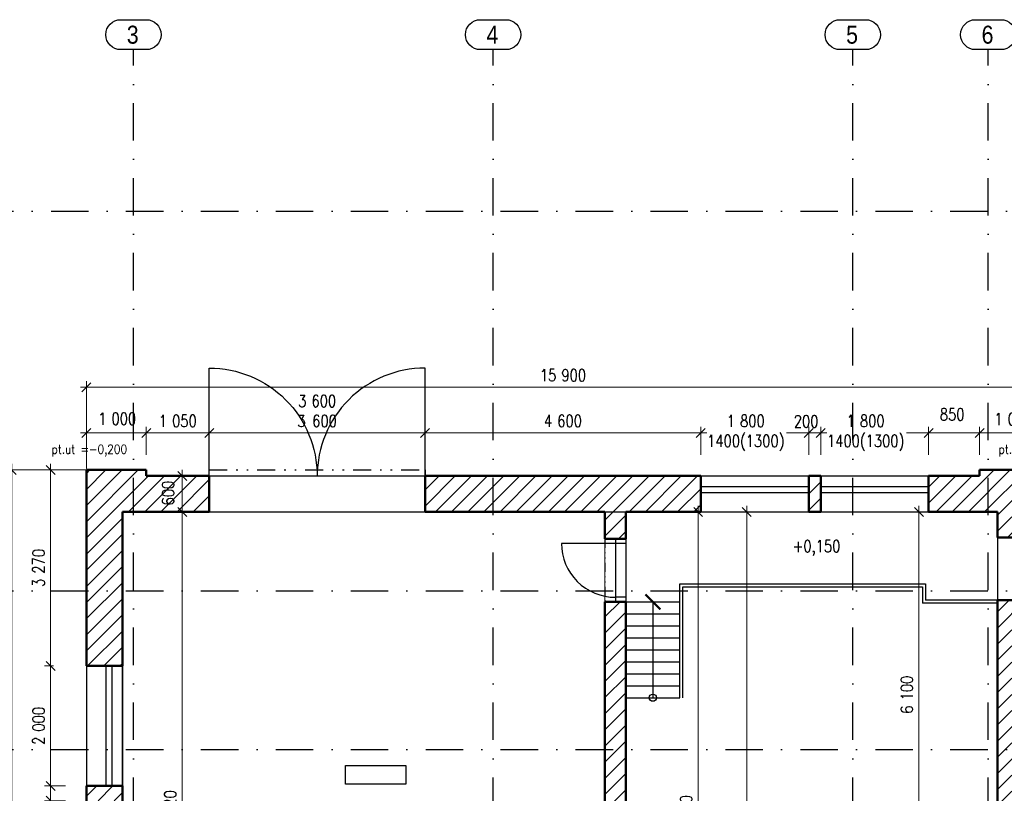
# Model space of a CAD drawing. Header units: millimetres. Extents: x -33711 to 544341, y -222428 to 596511.
# Tile 9 of 256: x 306248 to 322673, y -208178 to -195270. Entities that reach past the tile are written whole.
import ezdxf

# ---------------------------------------------------------------- set-up
doc = ezdxf.new("R2010")
doc.units = ezdxf.units.MM
doc.linetypes.add('DASHDOT', pattern=[0.5, 0.25, -0.125, 0, -0.125])
doc.linetypes.add('DIVIDE', pattern=[8, 3, -1.5, 0.25, -1.5, 0.25, -1.5])
for name, color, linetype in [('IN_C_CERCHOVANA', 7, 'DIVIDE'), ('IN_C_OSA', 6, 'DASHDOT'), ('IN_C_TENKA', 7, 'Continuous'), ('IN_TEXT', 7, 'Continuous'), ('IN_VYPLNE OTVORU', 151, 'Continuous')]:
    doc.layers.add(name, color=color, linetype=linetype)
for name, color, linetype, lineweight in [('IN_C_TLUSTA', 5, 'Continuous', 50), ('IN_KOTY', 4, 'Continuous', 13), ('IN_SRAFY', 8, 'Continuous', 9)]:
    doc.layers.add(name, color=color, linetype=linetype, lineweight=lineweight)
doc.styles.add('ARIAL', font='arial.ttf')
doc.styles.add('Koty', font='romand.shx', dxfattribs={"width": 0.8})
doc.styles.add('ROMAND', font='romand.shx', dxfattribs={"width": 0.85})
doc.dimstyles.new('IN_100', dxfattribs={"dimtxt": 200, "dimasz": 150, "dimexe": 100, "dimexo": 350, "dimgap": 100, "dimtad": 1, "dimdec": 4, "dimrnd": 5, "dimdsep": 46, "dimlunit": 6, "dimtxsty": 'Koty', "dimblk": 'OBLIQUE', "dimcen": 40, "dimdle": 100, "dimclrd": 256, "dimclrt": 7, "dimadec": 0, "dimazin": 0, "dimtfac": 1, "dimtdec": 4, "dimtmove": 1, "dimatfit": 3, "dimldrblk": 'ARCHTICK', "dimfxl": 500, "dimtolj": 1, "dimtzin": 0, "dimlwd": -1, "dimlwe": -1, "dimarcsym": 0})

# ---------------------------------------------------------------- blocks, each defined once
blk = doc.blocks.new('_Oblique')
at = {"color": 0, "linetype": 'ByBlock', "lineweight": -2}
blk.add_line((-0.5, -0.5), (0.5, 0.5), dxfattribs=at)
blk = doc.blocks.new('*D403')
at = {"layer": 'DEFPOINTS', "color": 0, "transparency": 16777216}
for p in [(323260, -201403), (307360, -202883), (323260, -203783)]:
    blk.add_point(p, dxfattribs=at)
at = {"layer": 'IN_KOTY', "color": 0, "transparency": 16777216}
for p, q in [((307360, -202533), (307360, -201303)), ((323260, -203433), (323260, -201303))]:
    blk.add_line(p, q, dxfattribs=at)
at = {"layer": 'IN_KOTY', "transparency": 16777216}
blk.add_line((307260, -201403), (323360, -201403), dxfattribs=at)
at = {"layer": 'IN_KOTY', "transparency": 16777216, "xscale": 150, "yscale": 150, "zscale": 150, "rotation": 180}
blk.add_blockref('_Oblique', (307360, -201403), dxfattribs=at)
at = {"layer": 'IN_KOTY', "transparency": 16777216, "xscale": 150, "yscale": 150, "zscale": 150}
blk.add_blockref('_Oblique', (323260, -201403), dxfattribs=at)
at = {"layer": 'IN_KOTY', "color": 7, "transparency": 16777216, "insert": (315310, -201203), "char_height": 200, "attachment_point": 5, "style": 'Koty'}
blk.add_mtext('\\A1;15\xa0900', dxfattribs=at)
blk = doc.blocks.new('_ArchTick')
at = {"color": 0, "linetype": 'ByBlock', "lineweight": 13, "const_width": 0.15}
blk.add_lwpolyline([(-0.5, -0.5), (0.5, 0.5)], dxfattribs=at)
blk = doc.blocks.new('*D452')
at = {"layer": 'DEFPOINTS', "color": 0, "transparency": 16777216}
for p in [(306115, -202783), (308360, -202783), (307360, -213403)]:
    blk.add_point(p, dxfattribs=at)
at = {"layer": 'IN_KOTY', "transparency": 16777216}
blk.add_line((306115, -213503), (306115, -202683), dxfattribs=at)
at = {"layer": 'IN_KOTY', "color": 0, "transparency": 16777216}
for p, q in [((308010, -202783), (306015, -202783)), ((307010, -213403), (306015, -213403))]:
    blk.add_line(p, q, dxfattribs=at)
at = {"layer": 'IN_KOTY', "transparency": 16777216, "xscale": 150, "yscale": 150, "zscale": 150}
for p, rotation in [((306115, -202783), 90), ((306115, -213403), 270)]:
    blk.add_blockref('_Oblique', p, dxfattribs=dict(at, rotation=rotation))
at = {"layer": 'IN_KOTY', "color": 7, "transparency": 16777216, "insert": (305915, -208093), "char_height": 200, "attachment_point": 5, "rotation": 90, "style": 'Koty'}
blk.add_mtext('\\A1;10\xa0620', dxfattribs=at)
blk = doc.blocks.new('*D407')
at = {"layer": 'DEFPOINTS', "color": 0, "transparency": 16777216}
for p in [(321410, -202165), (319610, -202883), (321410, -202883)]:
    blk.add_point(p, dxfattribs=at)
at = {"layer": 'IN_KOTY', "transparency": 16777216}
for p, q in [((319510, -202165), (319681, -202165)), ((321510, -202165), (321040, -202165))]:
    blk.add_line(p, q, dxfattribs=at)
at = {"layer": 'IN_KOTY', "color": 0, "transparency": 16777216}
for p, q in [((319610, -202533), (319610, -202065)), ((321410, -202533), (321410, -202065))]:
    blk.add_line(p, q, dxfattribs=at)
at = {"layer": 'IN_KOTY', "transparency": 16777216, "xscale": 150, "yscale": 150, "zscale": 150, "rotation": 180}
blk.add_blockref('_Oblique', (319610, -202165), dxfattribs=at)
at = {"layer": 'IN_KOTY', "transparency": 16777216, "xscale": 150, "yscale": 150, "zscale": 150}
blk.add_blockref('_Oblique', (321410, -202165), dxfattribs=at)
at = {"layer": 'IN_KOTY', "color": 7, "transparency": 16777216, "insert": (320360, -202165), "char_height": 200, "attachment_point": 5, "style": 'Koty'}
blk.add_mtext('\\A1;1\xa0800\\P1400(1300)', dxfattribs=at)
blk = doc.blocks.new('*D408')
at = {"layer": 'DEFPOINTS', "color": 0, "transparency": 16777216}
for p in [(323260, -202165), (322260, -202883), (323260, -203283)]:
    blk.add_point(p, dxfattribs=at)
at = {"layer": 'IN_KOTY', "transparency": 16777216}
blk.add_line((322160, -202165), (323360, -202165), dxfattribs=at)
at = {"layer": 'IN_KOTY', "color": 0, "transparency": 16777216}
for p, q in [((322260, -202533), (322260, -202065)), ((323260, -202933), (323260, -202065))]:
    blk.add_line(p, q, dxfattribs=at)
at = {"layer": 'IN_KOTY', "transparency": 16777216, "xscale": 150, "yscale": 150, "zscale": 150, "rotation": 180}
blk.add_blockref('_Oblique', (322260, -202165), dxfattribs=at)
at = {"layer": 'IN_KOTY', "transparency": 16777216, "xscale": 150, "yscale": 150, "zscale": 150}
blk.add_blockref('_Oblique', (323260, -202165), dxfattribs=at)
at = {"layer": 'IN_KOTY', "color": 7, "transparency": 16777216, "insert": (322822, -201934), "char_height": 200, "attachment_point": 5, "style": 'Koty'}
blk.add_mtext('\\A1;1\xa0000', dxfattribs=at)
blk = doc.blocks.new('*D409')
at = {"layer": 'DEFPOINTS', "color": 0, "transparency": 16777216}
for p in [(322260, -202165), (321410, -202883), (322260, -202883)]:
    blk.add_point(p, dxfattribs=at)
at = {"layer": 'IN_KOTY', "transparency": 16777216}
blk.add_line((321310, -202165), (322360, -202165), dxfattribs=at)
at = {"layer": 'IN_KOTY', "color": 0, "transparency": 16777216}
for p, q in [((321410, -202533), (321410, -202065)), ((322260, -202533), (322260, -202065))]:
    blk.add_line(p, q, dxfattribs=at)
at = {"layer": 'IN_KOTY', "transparency": 16777216, "xscale": 150, "yscale": 150, "zscale": 150, "rotation": 180}
blk.add_blockref('_Oblique', (321410, -202165), dxfattribs=at)
at = {"layer": 'IN_KOTY', "transparency": 16777216, "xscale": 150, "yscale": 150, "zscale": 150}
blk.add_blockref('_Oblique', (322260, -202165), dxfattribs=at)
at = {"layer": 'IN_KOTY', "color": 7, "transparency": 16777216, "insert": (321803, -201856), "char_height": 200, "attachment_point": 5, "style": 'Koty'}
blk.add_mtext('\\A1;850', dxfattribs=at)
blk = doc.blocks.new('*D410')
at = {"layer": 'DEFPOINTS', "color": 0, "transparency": 16777216}
for p in [(319410, -202165), (319410, -202883), (319610, -202883)]:
    blk.add_point(p, dxfattribs=at)
at = {"layer": 'IN_KOTY', "transparency": 16777216}
blk.add_line((319710, -202165), (319310, -202165), dxfattribs=at)
at = {"layer": 'IN_KOTY', "color": 0, "transparency": 16777216}
for p, q in [((319410, -202533), (319410, -202065)), ((319610, -202533), (319610, -202065))]:
    blk.add_line(p, q, dxfattribs=at)
at = {"layer": 'IN_KOTY', "transparency": 16777216, "xscale": 150, "yscale": 150, "zscale": 150, "rotation": 180}
blk.add_blockref('_Oblique', (319410, -202165), dxfattribs=at)
at = {"layer": 'IN_KOTY', "transparency": 16777216, "xscale": 150, "yscale": 150, "zscale": 150}
blk.add_blockref('_Oblique', (319610, -202165), dxfattribs=at)
at = {"layer": 'IN_KOTY', "color": 7, "transparency": 16777216, "insert": (319367, -201972), "char_height": 200, "attachment_point": 5, "style": 'Koty'}
blk.add_mtext('\\A1;200', dxfattribs=at)
blk = doc.blocks.new('*D480')
at = {"layer": 'DEFPOINTS', "color": 0, "transparency": 16777216}
for p in [(317610, -202165), (317610, -202883), (319410, -202883)]:
    blk.add_point(p, dxfattribs=at)
at = {"layer": 'IN_KOTY', "transparency": 16777216}
for p, q in [((317510, -202165), (317681, -202165)), ((319510, -202165), (319040, -202165))]:
    blk.add_line(p, q, dxfattribs=at)
at = {"layer": 'IN_KOTY', "color": 0, "transparency": 16777216}
for p, q in [((317610, -202533), (317610, -202065)), ((319410, -202533), (319410, -202065))]:
    blk.add_line(p, q, dxfattribs=at)
at = {"layer": 'IN_KOTY', "transparency": 16777216, "xscale": 150, "yscale": 150, "zscale": 150, "rotation": 180}
blk.add_blockref('_Oblique', (317610, -202165), dxfattribs=at)
at = {"layer": 'IN_KOTY', "transparency": 16777216, "xscale": 150, "yscale": 150, "zscale": 150}
blk.add_blockref('_Oblique', (319410, -202165), dxfattribs=at)
at = {"layer": 'IN_KOTY', "color": 7, "transparency": 16777216, "insert": (318360, -202165), "char_height": 200, "attachment_point": 5, "style": 'Koty'}
blk.add_mtext('\\A1;1\xa0800\\P1400(1300)', dxfattribs=at)
blk = doc.blocks.new('*D481')
at = {"layer": 'DEFPOINTS', "color": 0, "transparency": 16777216}
for p in [(313010, -202165), (313010, -202883), (317610, -202883)]:
    blk.add_point(p, dxfattribs=at)
at = {"layer": 'IN_KOTY', "transparency": 16777216}
blk.add_line((317710, -202165), (312910, -202165), dxfattribs=at)
at = {"layer": 'IN_KOTY', "color": 0, "transparency": 16777216}
for p, q in [((313010, -202533), (313010, -202065)), ((317610, -202533), (317610, -202065))]:
    blk.add_line(p, q, dxfattribs=at)
at = {"layer": 'IN_KOTY', "transparency": 16777216, "xscale": 150, "yscale": 150, "zscale": 150, "rotation": 180}
blk.add_blockref('_Oblique', (313010, -202165), dxfattribs=at)
at = {"layer": 'IN_KOTY', "transparency": 16777216, "xscale": 150, "yscale": 150, "zscale": 150}
blk.add_blockref('_Oblique', (317610, -202165), dxfattribs=at)
at = {"layer": 'IN_KOTY', "color": 7, "transparency": 16777216, "insert": (315310, -201965), "char_height": 200, "attachment_point": 5, "style": 'Koty'}
blk.add_mtext('\\A1;4\xa0600', dxfattribs=at)
blk = doc.blocks.new('*D482')
at = {"layer": 'DEFPOINTS', "color": 0, "transparency": 16777216}
for p in [(309410, -202165), (309410, -202883), (313010, -202883)]:
    blk.add_point(p, dxfattribs=at)
at = {"layer": 'IN_KOTY', "transparency": 16777216}
blk.add_line((313110, -202165), (309310, -202165), dxfattribs=at)
at = {"layer": 'IN_KOTY', "color": 0, "transparency": 16777216}
for p, q in [((309410, -202533), (309410, -202065)), ((313010, -202533), (313010, -202065))]:
    blk.add_line(p, q, dxfattribs=at)
at = {"layer": 'IN_KOTY', "transparency": 16777216, "xscale": 150, "yscale": 150, "zscale": 150, "rotation": 180}
blk.add_blockref('_Oblique', (309410, -202165), dxfattribs=at)
at = {"layer": 'IN_KOTY', "transparency": 16777216, "xscale": 150, "yscale": 150, "zscale": 150}
blk.add_blockref('_Oblique', (313010, -202165), dxfattribs=at)
at = {"layer": 'IN_KOTY', "color": 7, "transparency": 16777216, "insert": (311210, -201799), "char_height": 200, "attachment_point": 5, "style": 'Koty'}
blk.add_mtext('\\A1;3\xa0600\\P3 600', dxfattribs=at)
blk = doc.blocks.new('*D483')
at = {"layer": 'DEFPOINTS', "color": 0, "transparency": 16777216}
for p in [(308360, -202165), (308360, -202883), (309410, -202883)]:
    blk.add_point(p, dxfattribs=at)
at = {"layer": 'IN_KOTY', "transparency": 16777216}
blk.add_line((309510, -202165), (308260, -202165), dxfattribs=at)
at = {"layer": 'IN_KOTY', "color": 0, "transparency": 16777216}
for p, q in [((308360, -202533), (308360, -202065)), ((309410, -202533), (309410, -202065))]:
    blk.add_line(p, q, dxfattribs=at)
at = {"layer": 'IN_KOTY', "transparency": 16777216, "xscale": 150, "yscale": 150, "zscale": 150, "rotation": 180}
blk.add_blockref('_Oblique', (308360, -202165), dxfattribs=at)
at = {"layer": 'IN_KOTY', "transparency": 16777216, "xscale": 150, "yscale": 150, "zscale": 150}
blk.add_blockref('_Oblique', (309410, -202165), dxfattribs=at)
at = {"layer": 'IN_KOTY', "color": 7, "transparency": 16777216, "insert": (308885, -201965), "char_height": 200, "attachment_point": 5, "style": 'Koty'}
blk.add_mtext('\\A1;1\xa0050', dxfattribs=at)
blk = doc.blocks.new('*D484')
at = {"layer": 'DEFPOINTS', "color": 0, "transparency": 16777216}
for p in [(307360, -202165), (308360, -202883), (307360, -203107)]:
    blk.add_point(p, dxfattribs=at)
at = {"layer": 'IN_KOTY', "transparency": 16777216}
blk.add_line((308460, -202165), (307260, -202165), dxfattribs=at)
at = {"layer": 'IN_KOTY', "color": 0, "transparency": 16777216}
for p, q in [((307360, -202757), (307360, -202065)), ((308360, -202533), (308360, -202065))]:
    blk.add_line(p, q, dxfattribs=at)
at = {"layer": 'IN_KOTY', "transparency": 16777216, "xscale": 150, "yscale": 150, "zscale": 150, "rotation": 180}
blk.add_blockref('_Oblique', (307360, -202165), dxfattribs=at)
at = {"layer": 'IN_KOTY', "transparency": 16777216, "xscale": 150, "yscale": 150, "zscale": 150}
blk.add_blockref('_Oblique', (308360, -202165), dxfattribs=at)
at = {"layer": 'IN_KOTY', "color": 7, "transparency": 16777216, "insert": (307874, -201927), "char_height": 200, "attachment_point": 5, "style": 'Koty'}
blk.add_mtext('\\A1;1\xa0000', dxfattribs=at)
blk = doc.blocks.new('*D488')
at = {"layer": 'DEFPOINTS', "color": 0, "transparency": 16777216}
for p in [(306764, -208053), (307360, -208053), (307360, -208303)]:
    blk.add_point(p, dxfattribs=at)
at = {"layer": 'IN_KOTY', "color": 0, "transparency": 16777216}
for p, q in [((307010, -208053), (306664, -208053)), ((307010, -208303), (306664, -208303))]:
    blk.add_line(p, q, dxfattribs=at)
at = {"layer": 'IN_KOTY', "transparency": 16777216}
blk.add_line((306764, -208403), (306764, -207953), dxfattribs=at)
at = {"layer": 'IN_KOTY', "transparency": 16777216, "xscale": 150, "yscale": 150, "zscale": 150}
for p, rotation in [((306764, -208053), 90), ((306764, -208303), 270)]:
    blk.add_blockref('_Oblique', p, dxfattribs=dict(at, rotation=rotation))
at = {"layer": 'IN_KOTY', "color": 7, "transparency": 16777216, "insert": (307010, -208671), "char_height": 200, "attachment_point": 5, "rotation": 90, "style": 'Koty'}
blk.add_mtext('\\A1;250', dxfattribs=at)
blk = doc.blocks.new('*D489')
at = {"layer": 'DEFPOINTS', "color": 0, "transparency": 16777216}
for p in [(306764, -206053), (307162, -206053), (307360, -208053)]:
    blk.add_point(p, dxfattribs=at)
at = {"layer": 'IN_KOTY', "transparency": 16777216}
blk.add_line((306764, -208153), (306764, -205953), dxfattribs=at)
at = {"layer": 'IN_KOTY', "color": 0, "transparency": 16777216}
for p, q in [((306812, -206053), (306664, -206053)), ((307010, -208053), (306664, -208053))]:
    blk.add_line(p, q, dxfattribs=at)
at = {"layer": 'IN_KOTY', "transparency": 16777216, "xscale": 150, "yscale": 150, "zscale": 150}
for p, rotation in [((306764, -206053), 90), ((306764, -208053), 270)]:
    blk.add_blockref('_Oblique', p, dxfattribs=dict(at, rotation=rotation))
at = {"layer": 'IN_KOTY', "color": 7, "transparency": 16777216, "insert": (306564, -207053), "char_height": 200, "attachment_point": 5, "rotation": 90, "style": 'Koty'}
blk.add_mtext('\\A1;2\xa0000', dxfattribs=at)
blk = doc.blocks.new('*D490')
at = {"layer": 'DEFPOINTS', "color": 0, "transparency": 16777216}
for p in [(306764, -202783), (307360, -202783), (307162, -206053)]:
    blk.add_point(p, dxfattribs=at)
at = {"layer": 'IN_KOTY', "transparency": 16777216}
blk.add_line((306764, -206153), (306764, -202683), dxfattribs=at)
at = {"layer": 'IN_KOTY', "color": 0, "transparency": 16777216}
for p, q in [((307010, -202783), (306664, -202783)), ((306812, -206053), (306664, -206053))]:
    blk.add_line(p, q, dxfattribs=at)
at = {"layer": 'IN_KOTY', "transparency": 16777216, "xscale": 150, "yscale": 150, "zscale": 150}
for p, rotation in [((306764, -202783), 90), ((306764, -206053), 270)]:
    blk.add_blockref('_Oblique', p, dxfattribs=dict(at, rotation=rotation))
at = {"layer": 'IN_KOTY', "color": 7, "transparency": 16777216, "insert": (306564, -204418), "char_height": 200, "attachment_point": 5, "rotation": 90, "style": 'Koty'}
blk.add_mtext('\\A1;3\xa0270', dxfattribs=at)
blk = doc.blocks.new('*D491')
at = {"layer": 'DEFPOINTS', "color": 0, "transparency": 16777216}
for p in [(307960, -203483), (316010, -203483), (316010, -212199)]:
    blk.add_point(p, dxfattribs=at)
at = {"layer": 'IN_KOTY', "color": 0, "transparency": 16777216}
for p, q in [((307960, -203833), (307960, -212299)), ((316010, -203833), (316010, -212299))]:
    blk.add_line(p, q, dxfattribs=at)
at = {"layer": 'IN_KOTY', "transparency": 16777216}
blk.add_line((307860, -212199), (316110, -212199), dxfattribs=at)
at = {"layer": 'IN_KOTY', "transparency": 16777216, "xscale": 150, "yscale": 150, "zscale": 150, "rotation": 180}
blk.add_blockref('_Oblique', (307960, -212199), dxfattribs=at)
at = {"layer": 'IN_KOTY', "transparency": 16777216, "xscale": 150, "yscale": 150, "zscale": 150}
blk.add_blockref('_Oblique', (316010, -212199), dxfattribs=at)
at = {"layer": 'IN_KOTY', "color": 7, "transparency": 16777216, "insert": (311985, -211999), "char_height": 200, "attachment_point": 5, "style": 'Koty'}
blk.add_mtext('\\A1;8\xa0050', dxfattribs=at)
blk = doc.blocks.new('*D492')
at = {"layer": 'DEFPOINTS', "color": 0, "transparency": 16777216}
for p in [(316010, -203483), (316360, -210322), (316360, -212199)]:
    blk.add_point(p, dxfattribs=at)
at = {"layer": 'IN_KOTY', "color": 0, "transparency": 16777216}
for p, q in [((316010, -203833), (316010, -212299)), ((316360, -210672), (316360, -212299))]:
    blk.add_line(p, q, dxfattribs=at)
at = {"layer": 'IN_KOTY', "transparency": 16777216}
for p, q in [((315910, -212199), (316460, -212199)), ((316185, -212199), (316350, -212749)), ((316350, -212749), (316911, -212749))]:
    blk.add_line(p, q, dxfattribs=at)
at = {"layer": 'IN_KOTY', "transparency": 16777216, "xscale": 150, "yscale": 150, "zscale": 150, "rotation": 180}
blk.add_blockref('_Oblique', (316010, -212199), dxfattribs=at)
at = {"layer": 'IN_KOTY', "transparency": 16777216, "xscale": 150, "yscale": 150, "zscale": 150}
blk.add_blockref('_Oblique', (316360, -212199), dxfattribs=at)
at = {"layer": 'IN_KOTY', "color": 7, "transparency": 16777216, "insert": (316631, -212549), "char_height": 200, "attachment_point": 5, "style": 'Koty'}
blk.add_mtext('\\A1;350', dxfattribs=at)
blk = doc.blocks.new('*D494')
at = {"layer": 'DEFPOINTS', "color": 0, "transparency": 16777216}
for p in [(307960, -203483), (307960, -213403), (308960, -213403)]:
    blk.add_point(p, dxfattribs=at)
at = {"layer": 'IN_KOTY', "color": 0, "transparency": 16777216}
for p, q in [((308310, -203483), (309060, -203483)), ((308310, -213403), (309060, -213403))]:
    blk.add_line(p, q, dxfattribs=at)
at = {"layer": 'IN_KOTY', "transparency": 16777216}
blk.add_line((308960, -203383), (308960, -213503), dxfattribs=at)
at = {"layer": 'IN_KOTY', "transparency": 16777216, "xscale": 150, "yscale": 150, "zscale": 150}
for p, rotation in [((308960, -203483), 90), ((308960, -213403), 270)]:
    blk.add_blockref('_Oblique', p, dxfattribs=dict(at, rotation=rotation))
at = {"layer": 'IN_KOTY', "color": 7, "transparency": 16777216, "insert": (308760, -208443), "char_height": 200, "attachment_point": 5, "rotation": 90, "style": 'Koty'}
blk.add_mtext('\\A1;9\xa0920', dxfattribs=at)
blk = doc.blocks.new('*D495')
at = {"layer": 'DEFPOINTS', "color": 0, "transparency": 16777216}
for p in [(308360, -202883), (308960, -202883), (307960, -203483)]:
    blk.add_point(p, dxfattribs=at)
at = {"layer": 'IN_KOTY', "transparency": 16777216}
blk.add_line((308960, -203583), (308960, -202783), dxfattribs=at)
at = {"layer": 'IN_KOTY', "color": 0, "transparency": 16777216}
for p, q in [((308710, -202883), (309060, -202883)), ((308310, -203483), (309060, -203483))]:
    blk.add_line(p, q, dxfattribs=at)
at = {"layer": 'IN_KOTY', "transparency": 16777216, "xscale": 150, "yscale": 150, "zscale": 150}
for p, rotation in [((308960, -202883), 90), ((308960, -203483), 270)]:
    blk.add_blockref('_Oblique', p, dxfattribs=dict(at, rotation=rotation))
at = {"layer": 'IN_KOTY', "color": 7, "transparency": 16777216, "insert": (308723, -203169), "char_height": 200, "attachment_point": 5, "rotation": 90, "style": 'Koty'}
blk.add_mtext('\\A1;600', dxfattribs=at)
blk = doc.blocks.new('*D497')
at = {"layer": 'DEFPOINTS', "color": 0, "transparency": 16777216}
for p in [(316360, -203483), (316360, -213703), (317566, -213703)]:
    blk.add_point(p, dxfattribs=at)
at = {"layer": 'IN_KOTY', "color": 0, "transparency": 16777216}
for p, q in [((316710, -203483), (317666, -203483)), ((316710, -213703), (317666, -213703))]:
    blk.add_line(p, q, dxfattribs=at)
at = {"layer": 'IN_KOTY', "transparency": 16777216}
blk.add_line((317566, -203383), (317566, -213803), dxfattribs=at)
at = {"layer": 'IN_KOTY', "transparency": 16777216, "xscale": 150, "yscale": 150, "zscale": 150}
for p, rotation in [((317566, -203483), 90), ((317566, -213703), 270)]:
    blk.add_blockref('_Oblique', p, dxfattribs=dict(at, rotation=rotation))
at = {"layer": 'IN_KOTY', "color": 7, "transparency": 16777216, "insert": (317366, -208593), "char_height": 200, "attachment_point": 5, "rotation": 90, "style": 'Koty'}
blk.add_mtext('\\A1;10\xa0220', dxfattribs=at)
blk = doc.blocks.new('*D499')
at = {"layer": 'DEFPOINTS', "color": 0, "transparency": 16777216}
for p in [(316360, -203483), (316360, -217483), (318376, -217483)]:
    blk.add_point(p, dxfattribs=at)
at = {"layer": 'IN_KOTY', "color": 0, "transparency": 16777216}
for p, q in [((316710, -203483), (318476, -203483)), ((316710, -217483), (318476, -217483))]:
    blk.add_line(p, q, dxfattribs=at)
at = {"layer": 'IN_KOTY', "transparency": 16777216}
blk.add_line((318376, -203383), (318376, -217583), dxfattribs=at)
at = {"layer": 'IN_KOTY', "transparency": 16777216, "xscale": 150, "yscale": 150, "zscale": 150}
for p, rotation in [((318376, -203483), 90), ((318376, -217483), 270)]:
    blk.add_blockref('_Oblique', p, dxfattribs=dict(at, rotation=rotation))
at = {"layer": 'IN_KOTY', "color": 7, "transparency": 16777216, "insert": (318176, -210483), "char_height": 200, "attachment_point": 5, "rotation": 90, "style": 'Koty'}
blk.add_mtext('\\A1;14\xa0000', dxfattribs=at)
blk = doc.blocks.new('*D501')
at = {"layer": 'DEFPOINTS', "color": 0, "transparency": 16777216}
for p in [(307960, -203483), (322560, -203483), (322560, -211404)]:
    blk.add_point(p, dxfattribs=at)
at = {"layer": 'IN_KOTY', "color": 0, "transparency": 16777216}
for p, q in [((307960, -203833), (307960, -211504)), ((322560, -203833), (322560, -211504))]:
    blk.add_line(p, q, dxfattribs=at)
at = {"layer": 'IN_KOTY', "transparency": 16777216}
blk.add_line((307860, -211404), (322660, -211404), dxfattribs=at)
at = {"layer": 'IN_KOTY', "transparency": 16777216, "xscale": 150, "yscale": 150, "zscale": 150, "rotation": 180}
blk.add_blockref('_Oblique', (307960, -211404), dxfattribs=at)
at = {"layer": 'IN_KOTY', "transparency": 16777216, "xscale": 150, "yscale": 150, "zscale": 150}
blk.add_blockref('_Oblique', (322560, -211404), dxfattribs=at)
at = {"layer": 'IN_KOTY', "color": 7, "transparency": 16777216, "insert": (315260, -211204), "char_height": 200, "attachment_point": 5, "style": 'Koty'}
blk.add_mtext('\\A1;14\xa0600', dxfattribs=at)
blk = doc.blocks.new('*D502')
at = {"layer": 'DEFPOINTS', "color": 0, "transparency": 16777216}
for p in [(321248, -203483), (322560, -203483), (322560, -209583)]:
    blk.add_point(p, dxfattribs=at)
at = {"layer": 'IN_KOTY', "color": 0, "transparency": 16777216}
for p, q in [((322210, -203483), (321148, -203483)), ((322210, -209583), (321148, -209583))]:
    blk.add_line(p, q, dxfattribs=at)
at = {"layer": 'IN_KOTY', "transparency": 16777216}
blk.add_line((321248, -209683), (321248, -203383), dxfattribs=at)
at = {"layer": 'IN_KOTY', "transparency": 16777216, "xscale": 150, "yscale": 150, "zscale": 150}
for p, rotation in [((321248, -203483), 90), ((321248, -209583), 270)]:
    blk.add_blockref('_Oblique', p, dxfattribs=dict(at, rotation=rotation))
at = {"layer": 'IN_KOTY', "color": 7, "transparency": 16777216, "insert": (321048, -206533), "char_height": 200, "attachment_point": 5, "rotation": 90, "style": 'Koty'}
blk.add_mtext('\\A1;6\xa0100', dxfattribs=at)

msp = doc.modelspace()

# ---------------------------------------------------------------- hatches: boundary and pattern name
at = {"layer": 'IN_SRAFY'}
h = msp.add_hatch(dxfattribs=at)
h.set_pattern_fill('ANSI31', scale=60, style=0)
h.set_pattern_definition([(45, (200164.81, -209815.08), (-134.70384, 134.70384), [])])
h.paths.add_polyline_path([(326935.47666, -204707.64464, 1), (329935.47666, -204707.64464, 1)], flags=0)
h.paths.add_polyline_path([(307960.47666, -210302.64464), (307360.47666, -210302.64464), (307360.47666, -213402.64464), (307960.47666, -213402.64464)])
h.paths.add_polyline_path([(307960.47666, -208052.64464), (307360.47666, -208052.64464), (307360.47666, -208302.64464), (307960.47666, -208302.64464)])
h.paths.add_polyline_path([(309410.47666, -202882.64464), (308360.47666, -202882.64464), (308360.47666, -202782.64464), (307360.47666, -202782.64464), (307360.47666, -206052.64464), (307960.47666, -206052.64464), (307960.47666, -203482.64464), (309410.47666, -203482.64464)])
h.paths.add_polyline_path([(317610.47666, -202882.64464), (313010.47666, -202882.64464), (313010.47666, -203482.64464), (316010.47666, -203482.64464), (316360.47666, -203482.64464), (317610.47666, -203482.64464)])
h.paths.add_polyline_path([(323260.47666, -202782.64464), (322260.47666, -202782.64464), (322260.47666, -202882.64464), (321410.47666, -202882.64464), (321410.47666, -203482.64464), (322560.47666, -203482.64464), (322560.47658, -203907.64464), (323160.47666, -203907.64464), (323160.47666, -203782.64464), (323260.47666, -203782.64464)])
h.paths.add_polyline_path([(323160.47666, -204957.64464), (322560.47638, -204957.64464), (322560.47548, -209582.64453), (323160.47666, -209582.64464)])
h.paths.add_polyline_path([(319610.47666, -202882.64464), (319410.47666, -202882.64464), (319410.47666, -203482.64464), (319610.47666, -203482.64464)])
h.paths.add_polyline_path([(316360.47666, -204982.64464), (316010.47666, -204982.64464), (316010.47666, -213402.64464), (316010.47666, -213702.64464), (316360.47666, -213702.64464)])
h.paths.add_polyline_path([(316360.47666, -203482.64464), (316010.47666, -203482.64464), (316010.47666, -203932.64464), (316360.47666, -203932.64464)])
h.paths.add_polyline_path([(316010.47666, -213402.64464), (311270.47388, -213402.64464), (311270.47388, -213702.64464), (316010.47666, -213702.64464)])
h.paths.add_polyline_path([(330160.47666, -202982.64464), (326710.47666, -202982.64464), (326710.47666, -206432.64464), (330160.47666, -206432.64464)])
h.paths.add_polyline_path([(326935.47666, -204707.64464, -1), (329935.47666, -204707.64464, -1)], flags=16)
h.paths.add_polyline_path([(327798.02783, -204748.00191), (328343.89345, -204748.00191), (328343.89345, -204294.64584), (327798.02783, -204294.64584)], flags=8)
h.paths.add_polyline_path([(327779.94373, -205216.16435), (328746.24045, -205216.16435), (328746.24045, -204762.80828), (327779.94373, -204762.80828)], flags=8)
h.paths.add_polyline_path([(328430.29824, -204663.63598), (329366.72681, -204663.63598), (329366.72681, -204410.06455), (328430.29824, -204410.06455)], flags=8)
h.paths.add_polyline_path([(327393.72179, -203918.43957), (329168.72179, -203918.43957), (329168.72179, -203693.43957), (327393.72179, -203693.43957)], flags=8)
h.paths.add_polyline_path([(326430.83381, -205887.78644), (327345.11952, -205887.78644), (327345.11952, -205587.78644), (326430.83381, -205587.78644)], flags=25)
h.paths.add_polyline_path([(326430.83381, -205887.78644), (327345.11952, -205887.78644), (327345.11952, -205587.78644), (326430.83381, -205587.78644)], flags=25)
h.paths.add_polyline_path([(327798.02783, -204748.00191), (328343.89345, -204748.00191), (328343.89345, -204294.64584), (327798.02783, -204294.64584)], flags=8)
h.paths.add_polyline_path([(327779.94373, -205216.16435), (328746.24045, -205216.16435), (328746.24045, -204762.80828), (327779.94373, -204762.80828)], flags=8)
h.paths.add_polyline_path([(328430.29824, -204663.63598), (329366.72681, -204663.63598), (329366.72681, -204410.06455), (328430.29824, -204410.06455)], flags=8)
h.paths.add_polyline_path([(327393.72179, -203918.43957), (329168.72179, -203918.43957), (329168.72179, -203693.43957), (327393.72179, -203693.43957)], flags=8)

# ---------------------------------------------------------------- linework, layer by layer
at = {"layer": 'IN_C_CERCHOVANA', "ltscale": 50}
msp.add_line((316010.47666, -203932.64464), (316010.47666, -204982.64464), dxfattribs=at)
at = {"layer": 'IN_C_CERCHOVANA', "ltscale": 100}
msp.add_lwpolyline([(309410.47666, -202882.64464), (309410.47666, -202782.64464), (313010.47666, -202782.64464), (313010.47666, -202882.64464)], dxfattribs=at)
at = {"layer": 'IN_C_OSA', "color": 4, "ltscale": 2500}
for p, q in [((308145.47557, -221038.80846), (308145.47557, -195770.00773)), ((314145.47557, -221038.80846), (314145.47557, -195770.00773)), ((320145.47557, -221038.80846), (320145.47557, -195770.00773)), ((322405.47557, -221038.80846), (322405.47557, -195770.00773)), ((295519.51551, -198462.64377), (356092.68823, -198462.64377)), ((295519.51551, -204797.64377), (356092.68823, -204797.64377)), ((295519.51551, -207447.64377), (356092.68823, -207447.64377))]:
    msp.add_line(p, q, dxfattribs=at)
at = {"layer": 'IN_C_OSA', "color": 4, "linetype": 'ByBlock'}
for points in [[(307934.22068, -195770.00773, -1), (307934.22068, -195270.00773), (308356.73045, -195270.00773, -1), (308356.73045, -195770.00773)], [(313934.22068, -195770.00773, -1), (313934.22068, -195270.00773), (314356.73045, -195270.00773, -1), (314356.73045, -195770.00773)], [(319934.22068, -195770.00773, -1), (319934.22068, -195270.00773), (320356.73045, -195270.00773, -1), (320356.73045, -195770.00773)], [(322194.22068, -195770.00773, -1), (322194.22068, -195270.00773), (322616.73045, -195270.00773, -1), (322616.73045, -195770.00773)]]:
    msp.add_lwpolyline(points, format="xyb", close=True, dxfattribs=at)
at = {"layer": 'IN_C_TENKA'}
for p, q in [((309410.47666, -202882.64464), (313010.47666, -202882.64464)), ((317610.47666, -202882.64464), (319410.47666, -202882.64464)), ((319610.47666, -202882.64464), (321410.47666, -202882.64464)), ((309410.47666, -203482.64464), (313010.47666, -203482.64464)), ((316010.47666, -203482.64464), (316360.47666, -203482.64464)), ((317610.47666, -203482.64464), (319410.47666, -203482.64464)), ((319610.47666, -203482.64464), (321410.47666, -203482.64464)), ((322560.47658, -203907.64464), (322560.47638, -204957.64464)), ((317260.47664, -206582.64464), (317260.47663, -204682.64473)), ((317260.47666, -204682.64473), (321360.47643, -204682.6454)), ((317310.47664, -206582.64464), (317310.47663, -204732.65617)), ((317310.47663, -204732.65617), (321310.47643, -204733.57094)), ((321310.47643, -204733.57094), (321310.47637, -205007.64442)), ((321360.47643, -204682.6454), (321360.47638, -204957.64441)), ((316360.47666, -204982.64464), (317260.47666, -204982.64464)), ((322560.47638, -204957.64464), (321360.47638, -204957.64441)), ((322560.47637, -205007.64464), (321310.47637, -205007.64442)), ((316360.47666, -205182.64464), (317260.47666, -205182.64464)), ((316360.47666, -205382.64464), (317260.47666, -205382.64464)), ((316360.47666, -205582.64464), (317260.47666, -205582.64464)), ((316360.47666, -205782.64464), (317260.47666, -205782.64464)), ((307360.47666, -206052.64464), (307360.47666, -208052.64464)), ((307960.47666, -206052.64464), (307960.47666, -208052.64464)), ((316360.47666, -205982.64464), (317260.47666, -205982.64464)), ((316360.47666, -206182.64464), (317260.47666, -206182.64464)), ((316360.47666, -206382.64464), (317260.47666, -206382.64464)), ((316360.47666, -206582.64464), (317260.47666, -206582.64464))]:
    msp.add_line(p, q, dxfattribs=at)
for points in [[(309410.47666, -202882.64464), (309410.47666, -201082.64464, -0.4142135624), (311210.47666, -202882.64464)], [(313010.47666, -202882.64464), (313010.47666, -201082.64464, 0.4142135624), (311210.47666, -202882.64464)]]:
    msp.add_lwpolyline(points, format="xyb", dxfattribs=at)
msp.add_circle((316810.47666, -206582.64464), 60, dxfattribs=at)
at = {"layer": 'IN_C_TLUSTA'}
for p, q in [((307360.47666, -206052.64464), (307360.47666, -202782.64464)), ((307360.47666, -202782.64464), (308360.47666, -202782.64464)), ((308360.47666, -202882.64464), (308360.47666, -202782.64464)), ((322260.47666, -202782.64464), (322260.47666, -202882.64464)), ((322260.47666, -202782.64464), (323260.47666, -202782.64464)), ((308360.47666, -202882.64464), (309410.47666, -202882.64464)), ((309410.47666, -203482.64464), (309410.47666, -202882.64464)), ((313010.47666, -203482.64464), (313010.47666, -202882.64464)), ((313010.47666, -202882.64464), (317610.47666, -202882.64464)), ((317610.47666, -203482.64464), (317610.47666, -202882.64464)), ((319410.47666, -203482.64464), (319410.47666, -202882.64464)), ((319410.47666, -202882.64464), (319610.47666, -202882.64464)), ((319610.47666, -203482.64464), (319610.47666, -202882.64464)), ((321410.47666, -203482.64464), (321410.47666, -202882.64464)), ((321410.47666, -202882.64464), (322260.47666, -202882.64464)), ((307960.47666, -206052.64464), (307960.47666, -203482.64464)), ((307960.47666, -203482.64464), (309410.47666, -203482.64464)), ((313010.47666, -203482.64464), (316010.47666, -203482.64464)), ((316010.47666, -203932.64464), (316010.47666, -203482.64464)), ((316360.47666, -203932.64464), (316360.47666, -203482.64464)), ((316360.47666, -203482.64464), (317610.47666, -203482.64464)), ((319410.47666, -203482.64464), (319610.47666, -203482.64464)), ((321410.47666, -203482.64464), (322560.47666, -203482.64464)), ((322560.47666, -203482.64464), (322560.47658, -203907.64464)), ((316010.47666, -203932.64464), (316360.47666, -203932.64464)), ((322560.47658, -203907.64464), (323160.47666, -203907.64464)), ((316010.47666, -213402.64464), (316010.47666, -204982.64464)), ((316010.47666, -204982.64464), (316360.47666, -204982.64464)), ((316360.47666, -213702.64464), (316360.47666, -204982.64464)), ((322560.47638, -204957.64464), (322560.47548, -209582.64453)), ((322560.47638, -204957.64464), (323160.47666, -204957.64464)), ((307960.47666, -206052.64464), (307360.47666, -206052.64464)), ((307360.47666, -208302.64464), (307360.47666, -208052.64464)), ((307960.47666, -208052.64464), (307360.47666, -208052.64464)), ((307960.47666, -208302.64464), (307960.47666, -208052.64464))]:
    msp.add_line(p, q, dxfattribs=at)
at = {"layer": 'IN_TEXT', "linetype": 'ByBlock'}
msp.add_lwpolyline([(311683.866, -207712.20751), (312690.88901, -207712.20751), (312690.88901, -208023.80454), (311683.866, -208023.80454)], close=True, dxfattribs=at)
at = {"layer": 'IN_VYPLNE OTVORU'}
for p, q in [((317610.47666, -203057.64464), (319410.47666, -203057.64464)), ((317610.47666, -203157.64464), (319410.47666, -203157.64464)), ((319610.47666, -203057.64464), (321410.47666, -203057.64464)), ((319610.47666, -203157.64464), (321410.47666, -203157.64464)), ((316185.47666, -203932.64464), (316185.47666, -204982.64464)), ((316360.47666, -203932.64464), (316360.47666, -204982.64464)), ((316360.47666, -204007.64464), (316185.47666, -204007.64464)), ((316360.47666, -204907.64464), (316185.47666, -204907.64464)), ((307685.47666, -206052.64464), (307685.47666, -208052.64464)), ((307785.47666, -206052.64464), (307785.47666, -208052.64464))]:
    msp.add_line(p, q, dxfattribs=at)
msp.add_lwpolyline([(316185.47666, -204007.64464), (315285.47666, -204007.64464, 0.4142135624), (316185.47666, -204907.64464)], format="xyb", dxfattribs=at)

# ---------------------------------------------------------------- texts
at = {"layer": 'IN_C_OSA', "color": 4, "linetype": 'ByBlock', "style": 'ARIAL', "width": 0.85}
for s, p in [('3', (308034.22068, -195670.00773)), ('4', (314034.22068, -195670.00773)), ('5', (320034.22068, -195670.00773)), ('6', (322294.22068, -195670.00773))]:
    msp.add_text(s, height=300, dxfattribs=at).set_placement(p)
at = {"layer": 'IN_TEXT', "char_height": 150, "width": 2497.377199, "attachment_point": 7, "style": 'ROMAND'}
for insert in [(306781.12789, -202560.82841), (322579.10394, -202560.82841)]:
    msp.add_mtext('{\\C0;pt.ut =-0,200}', dxfattribs=dict(at, insert=insert))
at = {"layer": 'IN_TEXT', "linetype": 'ByBlock', "insert": (319144.29955, -203953.73141), "char_height": 200, "width": 827.5, "attachment_point": 1, "style": 'Koty'}
msp.add_mtext('\\pi-1.4881,t598.51;+0,150', dxfattribs=at)

# ---------------------------------------------------------------- dimensions: what is measured, and where the dimension line sits
at = {"layer": 'IN_KOTY'}
for base, p1, p2, picture, middle in [((323260.47666, -201402.58948), (307360.47666, -202882.64464), (323260.47666, -203782.64464), '*D403', (315310.47666, -201202.58948)), ((308360.47666, -202165.18866), (309410.47666, -202882.64464), (308360.47666, -202882.64464), '*D483', (308885.47666, -201965.18866)), ((313010.47666, -202165.18866), (317610.47666, -202882.64464), (313010.47666, -202882.64464), '*D481', (315310.47666, -201965.18866)), ((316010.47666, -212198.81606), (307960.47666, -203482.64464), (316010.47666, -203482.64464), '*D491', (311985.47666, -211998.81606)), ((322560.47666, -211404.23274), (307960.47666, -203482.64464), (322560.47666, -203482.64748), '*D501', (315260.47666, -211204.23274)), ((316360.47666, -212198.81606), (316010.47666, -203482.64464), (316360.47666, -210322.20556), '*D492', (316450.47666, -212548.81606))]:
    dim = msp.add_linear_dim(base=base, p1=p1, p2=p2, dimstyle='IN_100', dxfattribs=at)
    dim.commit()
    dim.dimension.update_dxf_attribs({"geometry": picture, "text_midpoint": middle})
dim = msp.add_linear_dim(base=(309410.47666, -202165.18866), p1=(313010.47666, -202882.64464), p2=(309410.47666, -202882.64464), text='<>\\P3 600', dimstyle='IN_100', dxfattribs=at)
dim.commit()
dim.dimension.update_dxf_attribs({"geometry": '*D482', "text_midpoint": (311210.47666, -201798.522)})
for base, p1, p2, picture, middle in [((307360.47666, -202165.18866), (308360.47666, -202882.64464), (307360.47666, -203106.82438), '*D484', (307873.99377, -201926.54746)), ((323260.47666, -202165.18866), (322260.47666, -202882.64464), (323260.47666, -203282.64464), '*D408', (322821.90999, -201933.83177)), ((319410.47666, -202165.18866), (319610.47666, -202882.64464), (319410.47666, -202882.64464), '*D410', (319366.77956, -201972.2765)), ((322260.47666, -202165.18866), (321410.47666, -202882.64464), (322260.47666, -202882.64464), '*D409', (321802.80462, -201855.56749))]:
    dim = msp.add_linear_dim(base=base, p1=p1, p2=p2, dimstyle='IN_100', override={"dimtmove": 2}, dxfattribs=at)
    dim.commit()
    dim.dimension.update_dxf_attribs({"geometry": picture, "text_midpoint": middle, "dimtype": 160})
for base, p1, p2, picture, middle in [((317610.47666, -202165.18866), (319410.47666, -202882.64464), (317610.47666, -202882.64464), '*D480', (318360.47666, -202165.18866)), ((321410.47666, -202165.18866), (319610.47666, -202882.64464), (321410.47666, -202882.64464), '*D407', (320360.47666, -202165.18866))]:
    dim = msp.add_linear_dim(base=base, p1=p1, p2=p2, text='<>\\P1400(1300)', dimstyle='IN_100', override={"dimtmove": 2}, dxfattribs=at)
    dim.commit()
    dim.dimension.update_dxf_attribs({"geometry": picture, "text_midpoint": middle, "dimtype": 160})
for base, p1, p2, picture, middle in [((306114.7672, -202782.64464), (307360.47666, -213402.64464), (308360.47666, -202782.64464), '*D452', (305914.74751, -208092.64464)), ((306763.79052, -202782.64464), (307161.59869, -206052.64464), (307360.47666, -202782.64464), '*D490', (306563.77083, -204417.64464)), ((308960.17468, -213402.64464), (307960.47666, -203482.64464), (307960.47666, -213402.64464), '*D494', (308760.05833, -208442.64464)), ((317565.5913, -213702.64464), (316360.47666, -203482.64464), (316360.47666, -213702.64464), '*D497', (317365.57162, -208592.64464)), ((318375.526, -217482.64464), (316360.47666, -203482.64464), (316360.47666, -217482.64464), '*D499', (318175.526, -210482.64464)), ((321247.75452, -203482.64464), (322560.47548, -209582.64453), (322560.47666, -203482.64464), '*D502', (321047.75452, -206532.64459)), ((306763.79052, -206052.64464), (307360.47666, -208052.64464), (307161.59869, -206052.64464), '*D489', (306563.77083, -207052.64464))]:
    dim = msp.add_linear_dim(base=base, p1=p1, p2=p2, angle=90, dimstyle='IN_100', dxfattribs=at)
    dim.commit()
    dim.dimension.update_dxf_attribs({"geometry": picture, "text_midpoint": middle})
for base, p1, p2, picture, middle in [((308960.17468, -202882.64464), (307960.47666, -203482.64464), (308360.47666, -202882.64464), '*D495', (308723.05101, -203168.65331)), ((306763.79052, -208052.64464), (307360.47666, -208302.64464), (307360.47666, -208052.64464), '*D488', (307010.11842, -208671.44785))]:
    dim = msp.add_linear_dim(base=base, p1=p1, p2=p2, angle=90, dimstyle='IN_100', override={"dimtmove": 2}, dxfattribs=at)
    dim.commit()
    dim.dimension.update_dxf_attribs({"geometry": picture, "text_midpoint": middle, "dimtype": 160})

# ---------------------------------------------------------------- leaders
at = {"layer": 'IN_C_TENKA'}
msp.add_leader([(316810.47666, -204982.64464), (316810.47666, -206582.64464)], dimstyle='IN_100', override={"dimasz": 250, "dimtad": 0}, dxfattribs=at)

doc.saveas('drawing.dxf')
